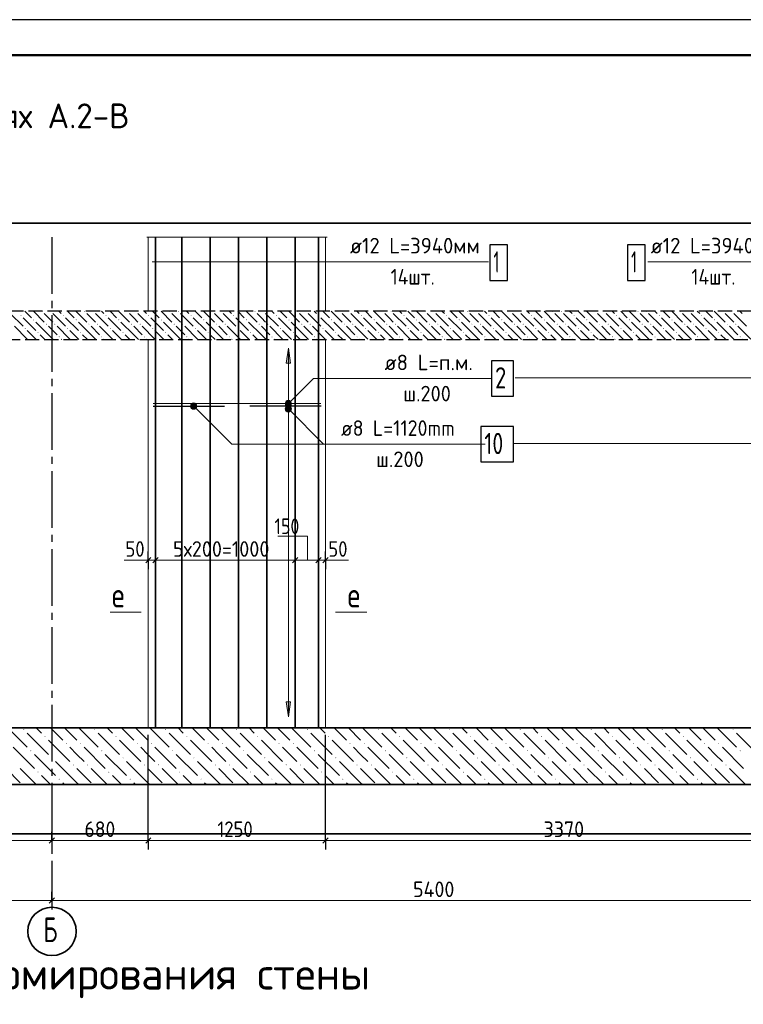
# Model space of a CAD drawing. Header units: millimetres. Extents: x 0 to 50400, y 0 to 35762.
# Tile 8 of 18: x 13734 to 25976, y 18968 to 35640. Entities that reach past the tile are written whole.
import ezdxf

# ---------------------------------------------------------------- set-up
doc = ezdxf.new("R2010")
doc.units = ezdxf.units.MM
doc.linetypes.add('______2', pattern=[324, 240, -84])
doc.linetypes.add('______5', pattern=[1320, 960, -120, 120, -120])
for name, color, linetype, lineweight in [('Standard', 7, 'Continuous', 25), ('ЖБ Перекрытие верхний уровень', 7, 'Continuous', 35), ('ЖБ Пилон', 7, 'Continuous', 35), ('ЖБ Плита Фундамента верхний уровень', 7, 'Continuous', 35), ('ЖБ Стена верхний уровень', 7, 'Continuous', 35), ('Заголовок чертежа', 7, 'Continuous', 25), ('Общий02', 7, 'Continuous', 18), ('Позиционная метка линия выноска', 7, 'Continuous', 13), ('Сечения символ', 7, 'Continuous', 25)]:
    doc.layers.add(name, color=color, linetype=linetype, lineweight=lineweight)
for name, color, linetype, true_color in [('Оси', 7, '______5', 0x656565), ('Стена фоновая арматура У1', 7, '______2', 0xa0a0a0), ('Стена фоновая арматура Х1', 7, '______2', 0xa0a0a0), ('Стена Хомут', 7, '______2', 0xa0a0a0)]:
    doc.layers.add(name, color=color, linetype=linetype, true_color=true_color)
doc.layers.add('Размерная выноска', color=7, linetype='Continuous')
doc.styles.add('ISOCPEUR', font='txt')

msp = doc.modelspace()

# ---------------------------------------------------------------- hatches: boundary and pattern name
at = {"layer": 'ЖБ Перекрытие верхний уровень', "linetype": 'Continuous', "lineweight": 18, "transparency": 33554687}
for points in [[(14106, 30701), (14110, 30705), (14118, 30705), (14122, 30701), (14114, 30693)], [(14250, 30701), (14254, 30705), (14262, 30705), (14266, 30701), (14258, 30693)], [(14826, 30701), (14830, 30705), (14838, 30705), (14842, 30701), (14834, 30693)], [(14970, 30701), (14974, 30705), (14982, 30705), (14986, 30701), (14978, 30693)], [(15546, 30701), (15550, 30705), (15558, 30705), (15562, 30701), (15554, 30693)], [(15690, 30701), (15694, 30705), (15702, 30705), (15706, 30701), (15698, 30693)], [(16266, 30701), (16270, 30705), (16278, 30705), (16282, 30701), (16274, 30693)], [(16410, 30701), (16414, 30705), (16422, 30705), (16426, 30701), (16418, 30693)], [(16986, 30701), (16990, 30705), (16998, 30705), (17002, 30701), (16994, 30693)], [(17130, 30701), (17134, 30705), (17142, 30705), (17146, 30701), (17138, 30693)], [(17706, 30701), (17710, 30705), (17718, 30705), (17722, 30701), (17714, 30693)], [(17850, 30701), (17854, 30705), (17862, 30705), (17866, 30701), (17858, 30693)], [(18426, 30701), (18430, 30705), (18438, 30705), (18442, 30701), (18434, 30693)], [(18570, 30701), (18574, 30705), (18582, 30705), (18586, 30701), (18578, 30693)], [(19146, 30701), (19150, 30705), (19158, 30705), (19162, 30701), (19154, 30693)], [(19290, 30701), (19294, 30705), (19302, 30705), (19306, 30701), (19298, 30693)], [(19866, 30701), (19870, 30705), (19878, 30705), (19882, 30701), (19874, 30693)], [(20010, 30701), (20014, 30705), (20022, 30705), (20026, 30701), (20018, 30693)], [(20586, 30701), (20590, 30705), (20598, 30705), (20602, 30701), (20594, 30693)], [(20730, 30701), (20734, 30705), (20742, 30705), (20746, 30701), (20738, 30693)], [(21306, 30701), (21310, 30705), (21318, 30705), (21322, 30701), (21314, 30693)], [(21450, 30701), (21454, 30705), (21462, 30705), (21466, 30701), (21458, 30693)], [(22026, 30701), (22030, 30705), (22038, 30705), (22042, 30701), (22034, 30693)], [(22170, 30701), (22174, 30705), (22182, 30705), (22186, 30701), (22178, 30693)], [(22746, 30701), (22750, 30705), (22758, 30705), (22762, 30701), (22754, 30693)], [(22890, 30701), (22894, 30705), (22902, 30705), (22906, 30701), (22898, 30693)], [(23466, 30701), (23470, 30705), (23478, 30705), (23482, 30701), (23474, 30693)], [(23610, 30701), (23614, 30705), (23622, 30705), (23626, 30701), (23618, 30693)], [(24186, 30701), (24190, 30705), (24198, 30705), (24202, 30701), (24194, 30693)], [(24330, 30701), (24334, 30705), (24342, 30705), (24346, 30701), (24338, 30693)], [(24906, 30701), (24910, 30705), (24918, 30705), (24922, 30701), (24914, 30693)], [(25050, 30701), (25054, 30705), (25062, 30705), (25066, 30701), (25058, 30693)], [(25626, 30701), (25630, 30705), (25638, 30705), (25642, 30701), (25634, 30693)], [(25770, 30701), (25774, 30705), (25782, 30705), (25786, 30701), (25778, 30693)], [(13746, 30629), (13754, 30637), (13762, 30629), (13754, 30621)], [(13962, 30557), (13970, 30565), (13978, 30557), (13970, 30549)], [(14466, 30629), (14474, 30637), (14482, 30629), (14474, 30621)], [(14682, 30557), (14690, 30565), (14698, 30557), (14690, 30549)], [(15186, 30629), (15194, 30637), (15202, 30629), (15194, 30621)], [(15402, 30557), (15410, 30565), (15418, 30557), (15410, 30549)], [(15906, 30629), (15914, 30637), (15922, 30629), (15914, 30621)], [(16122, 30557), (16130, 30565), (16138, 30557), (16130, 30549)], [(16626, 30629), (16634, 30637), (16642, 30629), (16634, 30621)], [(16842, 30557), (16850, 30565), (16858, 30557), (16850, 30549)], [(17346, 30629), (17354, 30637), (17362, 30629), (17354, 30621)], [(17562, 30557), (17570, 30565), (17578, 30557), (17570, 30549)], [(18066, 30629), (18074, 30637), (18082, 30629), (18074, 30621)], [(18282, 30557), (18290, 30565), (18298, 30557), (18290, 30549)], [(18786, 30629), (18794, 30637), (18802, 30629), (18794, 30621)], [(19002, 30557), (19010, 30565), (19018, 30557), (19010, 30549)], [(19506, 30629), (19514, 30637), (19522, 30629), (19514, 30621)], [(19722, 30557), (19730, 30565), (19738, 30557), (19730, 30549)], [(20226, 30629), (20234, 30637), (20242, 30629), (20234, 30621)], [(20442, 30557), (20450, 30565), (20458, 30557), (20450, 30549)], [(20946, 30629), (20954, 30637), (20962, 30629), (20954, 30621)], [(21162, 30557), (21170, 30565), (21178, 30557), (21170, 30549)], [(21666, 30629), (21674, 30637), (21682, 30629), (21674, 30621)], [(21882, 30557), (21890, 30565), (21898, 30557), (21890, 30549)], [(22386, 30629), (22394, 30637), (22402, 30629), (22394, 30621)], [(22602, 30557), (22610, 30565), (22618, 30557), (22610, 30549)], [(23106, 30629), (23114, 30637), (23122, 30629), (23114, 30621)], [(23322, 30557), (23330, 30565), (23338, 30557), (23330, 30549)], [(23826, 30629), (23834, 30637), (23842, 30629), (23834, 30621)], [(24042, 30557), (24050, 30565), (24058, 30557), (24050, 30549)], [(24546, 30629), (24554, 30637), (24562, 30629), (24554, 30621)], [(24762, 30557), (24770, 30565), (24778, 30557), (24770, 30549)], [(25266, 30629), (25274, 30637), (25282, 30629), (25274, 30621)], [(25482, 30557), (25490, 30565), (25498, 30557), (25490, 30549)], [(13818, 30413), (13826, 30421), (13834, 30413), (13826, 30405)], [(14034, 30341), (14042, 30349), (14050, 30341), (14042, 30333)], [(14178, 30485), (14186, 30493), (14194, 30485), (14186, 30477)], [(14322, 30485), (14330, 30493), (14338, 30485), (14330, 30477)], [(14538, 30413), (14546, 30421), (14554, 30413), (14546, 30405)], [(14754, 30341), (14762, 30349), (14770, 30341), (14762, 30333)], [(14898, 30485), (14906, 30493), (14914, 30485), (14906, 30477)], [(15042, 30485), (15050, 30493), (15058, 30485), (15050, 30477)], [(15258, 30413), (15266, 30421), (15274, 30413), (15266, 30405)], [(15474, 30341), (15482, 30349), (15490, 30341), (15482, 30333)], [(15618, 30485), (15626, 30493), (15634, 30485), (15626, 30477)], [(15762, 30485), (15770, 30493), (15778, 30485), (15770, 30477)], [(15978, 30413), (15986, 30421), (15994, 30413), (15986, 30405)], [(16194, 30341), (16202, 30349), (16210, 30341), (16202, 30333)], [(16338, 30485), (16346, 30493), (16354, 30485), (16346, 30477)], [(16482, 30485), (16490, 30493), (16498, 30485), (16490, 30477)], [(16698, 30413), (16706, 30421), (16714, 30413), (16706, 30405)], [(16914, 30341), (16922, 30349), (16930, 30341), (16922, 30333)], [(17058, 30485), (17066, 30493), (17074, 30485), (17066, 30477)], [(17202, 30485), (17210, 30493), (17218, 30485), (17210, 30477)], [(17418, 30413), (17426, 30421), (17434, 30413), (17426, 30405)], [(17634, 30341), (17642, 30349), (17650, 30341), (17642, 30333)], [(17778, 30485), (17786, 30493), (17794, 30485), (17786, 30477)], [(17922, 30485), (17930, 30493), (17938, 30485), (17930, 30477)], [(18138, 30413), (18146, 30421), (18154, 30413), (18146, 30405)], [(18354, 30341), (18362, 30349), (18370, 30341), (18362, 30333)], [(18498, 30485), (18506, 30493), (18514, 30485), (18506, 30477)], [(18642, 30485), (18650, 30493), (18658, 30485), (18650, 30477)], [(18858, 30413), (18866, 30421), (18874, 30413), (18866, 30405)], [(19074, 30341), (19082, 30349), (19090, 30341), (19082, 30333)], [(19218, 30485), (19226, 30493), (19234, 30485), (19226, 30477)], [(19362, 30485), (19370, 30493), (19378, 30485), (19370, 30477)], [(19578, 30413), (19586, 30421), (19594, 30413), (19586, 30405)], [(19794, 30341), (19802, 30349), (19810, 30341), (19802, 30333)], [(19938, 30485), (19946, 30493), (19954, 30485), (19946, 30477)], [(20082, 30485), (20090, 30493), (20098, 30485), (20090, 30477)], [(20298, 30413), (20306, 30421), (20314, 30413), (20306, 30405)], [(20514, 30341), (20522, 30349), (20530, 30341), (20522, 30333)], [(20658, 30485), (20666, 30493), (20674, 30485), (20666, 30477)], [(20802, 30485), (20810, 30493), (20818, 30485), (20810, 30477)], [(21018, 30413), (21026, 30421), (21034, 30413), (21026, 30405)], [(21234, 30341), (21242, 30349), (21250, 30341), (21242, 30333)], [(21378, 30485), (21386, 30493), (21394, 30485), (21386, 30477)], [(21522, 30485), (21530, 30493), (21538, 30485), (21530, 30477)], [(21738, 30413), (21746, 30421), (21754, 30413), (21746, 30405)], [(21954, 30341), (21962, 30349), (21970, 30341), (21962, 30333)], [(22098, 30485), (22106, 30493), (22114, 30485), (22106, 30477)], [(22242, 30485), (22250, 30493), (22258, 30485), (22250, 30477)], [(22458, 30413), (22466, 30421), (22474, 30413), (22466, 30405)], [(22674, 30341), (22682, 30349), (22690, 30341), (22682, 30333)], [(22818, 30485), (22826, 30493), (22834, 30485), (22826, 30477)], [(22962, 30485), (22970, 30493), (22978, 30485), (22970, 30477)], [(23178, 30413), (23186, 30421), (23194, 30413), (23186, 30405)], [(23394, 30341), (23402, 30349), (23410, 30341), (23402, 30333)], [(23538, 30485), (23546, 30493), (23554, 30485), (23546, 30477)], [(23682, 30485), (23690, 30493), (23698, 30485), (23690, 30477)], [(23898, 30413), (23906, 30421), (23914, 30413), (23906, 30405)], [(24114, 30341), (24122, 30349), (24130, 30341), (24122, 30333)], [(24258, 30485), (24266, 30493), (24274, 30485), (24266, 30477)], [(24402, 30485), (24410, 30493), (24418, 30485), (24410, 30477)], [(24618, 30413), (24626, 30421), (24634, 30413), (24626, 30405)], [(24834, 30341), (24842, 30349), (24850, 30341), (24842, 30333)], [(24978, 30485), (24986, 30493), (24994, 30485), (24986, 30477)], [(25122, 30485), (25130, 30493), (25138, 30485), (25130, 30477)], [(25338, 30413), (25346, 30421), (25354, 30413), (25346, 30405)], [(25554, 30341), (25562, 30349), (25570, 30341), (25562, 30333)], [(25698, 30485), (25706, 30493), (25714, 30485), (25706, 30477)], [(25842, 30485), (25850, 30493), (25858, 30485), (25850, 30477)], [(14394, 30269), (14402, 30277), (14410, 30269), (14402, 30261)], [(15114, 30269), (15122, 30277), (15130, 30269), (15122, 30261)], [(15834, 30269), (15842, 30277), (15850, 30269), (15842, 30261)], [(16554, 30269), (16562, 30277), (16570, 30269), (16562, 30261)], [(17274, 30269), (17282, 30277), (17290, 30269), (17282, 30261)], [(17994, 30269), (18002, 30277), (18010, 30269), (18002, 30261)], [(18714, 30269), (18722, 30277), (18730, 30269), (18722, 30261)], [(19434, 30269), (19442, 30277), (19450, 30269), (19442, 30261)], [(20154, 30269), (20162, 30277), (20170, 30269), (20162, 30261)], [(20874, 30269), (20882, 30277), (20890, 30269), (20882, 30261)], [(21594, 30269), (21602, 30277), (21610, 30269), (21602, 30261)], [(22314, 30269), (22322, 30277), (22330, 30269), (22322, 30261)], [(23034, 30269), (23042, 30277), (23050, 30269), (23042, 30261)], [(23754, 30269), (23762, 30277), (23770, 30269), (23762, 30261)], [(24474, 30269), (24482, 30277), (24490, 30269), (24482, 30261)], [(25194, 30269), (25202, 30277), (25210, 30269), (25202, 30261)], [(25914, 30269), (25922, 30277), (25930, 30269), (25922, 30261)]]:
    msp.add_hatch(color=7, dxfattribs=at).paths.add_polyline_path(points, flags=16)
at = {"layer": 'ЖБ Плита Фундамента верхний уровень', "linetype": 'Continuous', "lineweight": 18, "transparency": 33554687}
for points in [[(13794, 23621), (13802, 23629), (13810, 23621), (13802, 23613)], [(14154, 23501), (14162, 23509), (14170, 23501), (14162, 23493)], [(14994, 23621), (15002, 23629), (15010, 23621), (15002, 23613)], [(15354, 23501), (15362, 23509), (15370, 23501), (15362, 23493)], [(16194, 23621), (16202, 23629), (16210, 23621), (16202, 23613)], [(16554, 23501), (16562, 23509), (16570, 23501), (16562, 23493)], [(17394, 23621), (17402, 23629), (17410, 23621), (17402, 23613)], [(17754, 23501), (17762, 23509), (17770, 23501), (17762, 23493)], [(18594, 23621), (18602, 23629), (18610, 23621), (18602, 23613)], [(18954, 23501), (18962, 23509), (18970, 23501), (18962, 23493)], [(19794, 23621), (19802, 23629), (19810, 23621), (19802, 23613)], [(20154, 23501), (20162, 23509), (20170, 23501), (20162, 23493)], [(20994, 23621), (21002, 23629), (21010, 23621), (21002, 23613)], [(21354, 23501), (21362, 23509), (21370, 23501), (21362, 23493)], [(22194, 23621), (22202, 23629), (22210, 23621), (22202, 23613)], [(22554, 23501), (22562, 23509), (22570, 23501), (22562, 23493)], [(23394, 23621), (23402, 23629), (23410, 23621), (23402, 23613)], [(23754, 23501), (23762, 23509), (23770, 23501), (23762, 23493)], [(24594, 23621), (24602, 23629), (24610, 23621), (24602, 23613)], [(24954, 23501), (24962, 23509), (24970, 23501), (24962, 23493)], [(25794, 23621), (25802, 23629), (25810, 23621), (25802, 23613)], [(14514, 23381), (14522, 23389), (14530, 23381), (14522, 23373)], [(14754, 23381), (14762, 23389), (14770, 23381), (14762, 23373)], [(15714, 23381), (15722, 23389), (15730, 23381), (15722, 23373)], [(15954, 23381), (15962, 23389), (15970, 23381), (15962, 23373)], [(16914, 23381), (16922, 23389), (16930, 23381), (16922, 23373)], [(17154, 23381), (17162, 23389), (17170, 23381), (17162, 23373)], [(18114, 23381), (18122, 23389), (18130, 23381), (18122, 23373)], [(18354, 23381), (18362, 23389), (18370, 23381), (18362, 23373)], [(19314, 23381), (19322, 23389), (19330, 23381), (19322, 23373)], [(19554, 23381), (19562, 23389), (19570, 23381), (19562, 23373)], [(20514, 23381), (20522, 23389), (20530, 23381), (20522, 23373)], [(20754, 23381), (20762, 23389), (20770, 23381), (20762, 23373)], [(21714, 23381), (21722, 23389), (21730, 23381), (21722, 23373)], [(21954, 23381), (21962, 23389), (21970, 23381), (21962, 23373)], [(22914, 23381), (22922, 23389), (22930, 23381), (22922, 23373)], [(23154, 23381), (23162, 23389), (23170, 23381), (23162, 23373)], [(24114, 23381), (24122, 23389), (24130, 23381), (24122, 23373)], [(24354, 23381), (24362, 23389), (24370, 23381), (24362, 23373)], [(25314, 23381), (25322, 23389), (25330, 23381), (25322, 23373)], [(25554, 23381), (25562, 23389), (25570, 23381), (25562, 23373)], [(13914, 23261), (13922, 23269), (13930, 23261), (13922, 23253)], [(15114, 23261), (15122, 23269), (15130, 23261), (15122, 23253)], [(16314, 23261), (16322, 23269), (16330, 23261), (16322, 23253)], [(17514, 23261), (17522, 23269), (17530, 23261), (17522, 23253)], [(18714, 23261), (18722, 23269), (18730, 23261), (18722, 23253)], [(19914, 23261), (19922, 23269), (19930, 23261), (19922, 23253)], [(21114, 23261), (21122, 23269), (21130, 23261), (21122, 23253)], [(22314, 23261), (22322, 23269), (22330, 23261), (22322, 23253)], [(23514, 23261), (23522, 23269), (23530, 23261), (23522, 23253)], [(24714, 23261), (24722, 23269), (24730, 23261), (24722, 23253)], [(25914, 23261), (25922, 23269), (25930, 23261), (25922, 23253)], [(14274, 23141), (14282, 23149), (14290, 23141), (14282, 23133)], [(14634, 23021), (14642, 23029), (14650, 23021), (14642, 23013)], [(14874, 23021), (14882, 23029), (14890, 23021), (14882, 23013)], [(15474, 23141), (15482, 23149), (15490, 23141), (15482, 23133)], [(15834, 23021), (15842, 23029), (15850, 23021), (15842, 23013)], [(16074, 23021), (16082, 23029), (16090, 23021), (16082, 23013)], [(16674, 23141), (16682, 23149), (16690, 23141), (16682, 23133)], [(17034, 23021), (17042, 23029), (17050, 23021), (17042, 23013)], [(17274, 23021), (17282, 23029), (17290, 23021), (17282, 23013)], [(17874, 23141), (17882, 23149), (17890, 23141), (17882, 23133)], [(18234, 23021), (18242, 23029), (18250, 23021), (18242, 23013)], [(18474, 23021), (18482, 23029), (18490, 23021), (18482, 23013)], [(19074, 23141), (19082, 23149), (19090, 23141), (19082, 23133)], [(19434, 23021), (19442, 23029), (19450, 23021), (19442, 23013)], [(19674, 23021), (19682, 23029), (19690, 23021), (19682, 23013)], [(20274, 23141), (20282, 23149), (20290, 23141), (20282, 23133)], [(20634, 23021), (20642, 23029), (20650, 23021), (20642, 23013)], [(20874, 23021), (20882, 23029), (20890, 23021), (20882, 23013)], [(21474, 23141), (21482, 23149), (21490, 23141), (21482, 23133)], [(21834, 23021), (21842, 23029), (21850, 23021), (21842, 23013)], [(22074, 23021), (22082, 23029), (22090, 23021), (22082, 23013)], [(22674, 23141), (22682, 23149), (22690, 23141), (22682, 23133)], [(23034, 23021), (23042, 23029), (23050, 23021), (23042, 23013)], [(23274, 23021), (23282, 23029), (23290, 23021), (23282, 23013)], [(23874, 23141), (23882, 23149), (23890, 23141), (23882, 23133)], [(24234, 23021), (24242, 23029), (24250, 23021), (24242, 23013)], [(24474, 23021), (24482, 23029), (24490, 23021), (24482, 23013)], [(25074, 23141), (25082, 23149), (25090, 23141), (25082, 23133)], [(25434, 23021), (25442, 23029), (25450, 23021), (25442, 23013)], [(25674, 23021), (25682, 23029), (25690, 23021), (25682, 23013)], [(14034, 22901), (14042, 22909), (14050, 22901), (14042, 22893)], [(15234, 22901), (15242, 22909), (15250, 22901), (15242, 22893)], [(16434, 22901), (16442, 22909), (16450, 22901), (16442, 22893)], [(17634, 22901), (17642, 22909), (17650, 22901), (17642, 22893)], [(18834, 22901), (18842, 22909), (18850, 22901), (18842, 22893)], [(20034, 22901), (20042, 22909), (20050, 22901), (20042, 22893)], [(21234, 22901), (21242, 22909), (21250, 22901), (21242, 22893)], [(22434, 22901), (22442, 22909), (22450, 22901), (22442, 22893)], [(23634, 22901), (23642, 22909), (23650, 22901), (23642, 22893)], [(24834, 22901), (24842, 22909), (24850, 22901), (24842, 22893)], [(14394, 22781), (14402, 22789), (14410, 22781), (14402, 22773)], [(15594, 22781), (15602, 22789), (15610, 22781), (15602, 22773)], [(16794, 22781), (16802, 22789), (16810, 22781), (16802, 22773)], [(17994, 22781), (18002, 22789), (18010, 22781), (18002, 22773)], [(19194, 22781), (19202, 22789), (19210, 22781), (19202, 22773)], [(20394, 22781), (20402, 22789), (20410, 22781), (20402, 22773)], [(21594, 22781), (21602, 22789), (21610, 22781), (21602, 22773)], [(22794, 22781), (22802, 22789), (22810, 22781), (22802, 22773)], [(23994, 22781), (24002, 22789), (24010, 22781), (24002, 22773)], [(25194, 22781), (25202, 22789), (25210, 22781), (25202, 22773)]]:
    msp.add_hatch(color=7, dxfattribs=at).paths.add_polyline_path(points, flags=16)
at = {"layer": 'Общий02', "linetype": 'Continuous', "lineweight": 13, "transparency": 33554687}
msp.add_hatch(color=7, dxfattribs=at).paths.add_polyline_path([(18243, 29824), (18279, 30076), (18315, 29824)], flags=16)
msp.add_hatch(color=7, dxfattribs=at).paths.add_polyline_path([(18243, 24088), (18279, 23836), (18315, 24088)])
at = {"layer": 'Позиционная метка линия выноска', "linetype": 'Continuous', "lineweight": 13, "transparency": 33554687}
for points in [[(18227, 29154), (18317, 29102), (18241, 29178)], [(18241, 29178), (18331, 29126), (18265, 29192)], [(18241, 29178), (18317, 29102), (18331, 29126)], [(18265, 29192), (18331, 29126), (18331, 29154)], [(18265, 29192), (18331, 29154), (18293, 29192)], [(18293, 29192), (18331, 29154), (18317, 29178)], [(16626, 29111), (16664, 29149), (16640, 29135)], [(16664, 29149), (16626, 29111), (16626, 29083)], [(16664, 29149), (16626, 29083), (16692, 29149)], [(16692, 29149), (16626, 29083), (16640, 29059)], [(16692, 29149), (16640, 29059), (16716, 29135)], [(16716, 29135), (16640, 29059), (16664, 29045)], [(16716, 29135), (16664, 29045), (16730, 29111)], [(16730, 29111), (16664, 29045), (16692, 29045)], [(16730, 29111), (16692, 29045), (16730, 29083)], [(16730, 29083), (16692, 29045), (16716, 29059)], [(18227, 29126), (18293, 29088), (18227, 29154)], [(18227, 29154), (18293, 29088), (18317, 29102)], [(18265, 29088), (18227, 29126), (18241, 29102)], [(18227, 29126), (18265, 29088), (18293, 29088)], [(18227, 29063), (18265, 29101), (18241, 29087)], [(18265, 29101), (18227, 29063), (18227, 29035)], [(18265, 29101), (18227, 29035), (18293, 29101)], [(18293, 29101), (18227, 29035), (18241, 29011)], [(18293, 29101), (18241, 29011), (18317, 29087)], [(18317, 29087), (18241, 29011), (18265, 28997)], [(18317, 29087), (18265, 28997), (18331, 29063)], [(18331, 29063), (18265, 28997), (18293, 28997)], [(18331, 29063), (18293, 28997), (18331, 29035)], [(18331, 29035), (18293, 28997), (18317, 29011)]]:
    msp.add_hatch(color=7, dxfattribs=at).paths.add_polyline_path(points)

# ---------------------------------------------------------------- linework, layer by layer
at = {"layer": 'Standard', "color": 7, "linetype": 'Continuous', "lineweight": 25, "transparency": 33554687}
for p, q in [((15865, 26441), (15955, 26531)), ((15985, 26441), (16075, 26531)), ((18349, 26441), (18439, 26531)), ((18745, 26441), (18835, 26531)), ((18865, 26441), (18955, 26531)), ((14233, 21696), (14323, 21786)), ((15865, 21696), (15955, 21786)), ((18865, 21696), (18955, 21786)), ((14233, 20679), (14323, 20769))]:
    msp.add_line(p, q, dxfattribs=at)
at = {"layer": 'Standard', "color": 7, "linetype": 'Continuous', "lineweight": -3, "transparency": 33554687}
for p, q in [((15910, 26486), (15910, 26636)), ((16030, 26486), (16030, 26636)), ((18394, 26486), (18394, 26636)), ((18790, 26486), (18790, 26636)), ((18910, 26486), (18910, 26636)), ((15910, 26486), (15910, 26336)), ((16030, 26486), (16030, 26336)), ((18394, 26486), (18394, 26336)), ((18790, 26486), (18790, 26336)), ((18910, 26486), (18910, 26336)), ((14278, 21741), (14278, 21891)), ((15910, 21741), (15910, 21891)), ((18910, 21741), (18910, 21891)), ((14278, 21741), (14278, 21591)), ((14278, 21741), (14278, 21741)), ((15910, 21741), (15910, 21591)), ((18910, 21741), (18910, 21591)), ((14278, 20724), (14278, 20874)), ((14278, 20724), (14278, 20574))]:
    msp.add_line(p, q, dxfattribs=at)
at = {"layer": 'Standard', "color": 7, "linetype": 'Continuous', "lineweight": 13, "transparency": 33554687}
for p, q in [((15910, 26486), (15820, 26486)), ((15910, 26486), (16030, 26486)), ((16030, 26486), (18394, 26486)), ((18394, 26486), (18790, 26486)), ((18790, 26486), (18910, 26486)), ((18910, 26486), (19000, 26486)), ((10078, 21741), (14278, 21741)), ((14278, 21741), (15910, 21741)), ((15910, 21741), (18910, 21741)), ((18910, 21741), (26998, 21741)), ((8278, 20724), (14278, 20724)), ((14278, 20724), (27238, 20724))]:
    msp.add_line(p, q, dxfattribs=at)
at = {"layer": 'Standard', "color": 7, "linetype": 'Continuous', "lineweight": 25, "transparency": 33554687}
msp.add_lwpolyline([(0, 0), (50400, 0), (50400, 35640), (0, 35640), (0, 0)], close=True, dxfattribs=at)
at = {"layer": 'Standard', "color": 7, "linetype": 'Continuous', "lineweight": 50, "transparency": 33554687}
msp.add_lwpolyline([(2400, 35040), (49800, 35040), (49800, 600), (2400, 600), (2400, 35040)], close=True, dxfattribs=at)
at = {"layer": 'Standard', "color": 254, "linetype": 'Continuous', "lineweight": 35, "true_color": 0xc4c4ff, "transparency": 33554687}
msp.add_lwpolyline([(6456, 21857), (31987, 21857), (31987, 32197), (6456, 32197), (6456, 21857)], dxfattribs=at)
at = {"layer": 'Standard', "color": 7, "linetype": 'Continuous', "lineweight": -3, "transparency": 33554687}
for points in [[(15910, 21741), (15910, 21761), (15910, 21761), (15910, 21761), (15910, 21761), (15910, 21761), (15910, 21761), (15910, 21761), (15910, 21761), (15910, 23529)], [(18910, 21741), (18910, 21761), (18910, 21761), (18910, 21761), (18910, 21761), (18910, 21761), (18910, 21761), (18910, 23529)]]:
    msp.add_lwpolyline(points, dxfattribs=at)
at = {"layer": 'ЖБ Перекрытие верхний уровень', "color": 7, "linetype": '______2', "lineweight": 25, "transparency": 33554687}
for p, q in [((29998, 30705), (6696, 30705)), ((6696, 30225), (29398, 30225))]:
    msp.add_line(p, q, dxfattribs=at)
at = {"layer": 'ЖБ Перекрытие верхний уровень', "color": 9, "linetype": 'Continuous', "lineweight": 18, "true_color": 0xc7c7c7, "transparency": 33554687}
for p, q in [((13822, 30705), (13934, 30593)), ((13966, 30705), (14150, 30521)), ((14398, 30705), (14438, 30665)), ((14542, 30705), (14654, 30593)), ((14686, 30705), (14870, 30521)), ((15118, 30705), (15158, 30665)), ((15262, 30705), (15374, 30593)), ((15406, 30705), (15590, 30521)), ((15838, 30705), (15878, 30665)), ((15982, 30705), (16094, 30593)), ((16126, 30705), (16310, 30521)), ((16558, 30705), (16598, 30665)), ((16702, 30705), (16814, 30593)), ((16846, 30705), (17030, 30521)), ((17278, 30705), (17318, 30665)), ((17422, 30705), (17534, 30593)), ((17566, 30705), (17750, 30521)), ((17998, 30705), (18038, 30665)), ((18142, 30705), (18254, 30593)), ((18286, 30705), (18470, 30521)), ((18718, 30705), (18758, 30665)), ((18862, 30705), (18974, 30593)), ((19006, 30705), (19190, 30521)), ((19438, 30705), (19478, 30665)), ((19582, 30705), (19694, 30593)), ((19726, 30705), (19910, 30521)), ((20158, 30705), (20198, 30665)), ((20302, 30705), (20414, 30593)), ((20446, 30705), (20630, 30521)), ((20878, 30705), (20918, 30665)), ((21022, 30705), (21134, 30593)), ((21166, 30705), (21350, 30521)), ((21598, 30705), (21638, 30665)), ((21742, 30705), (21854, 30593)), ((21886, 30705), (22070, 30521)), ((22318, 30705), (22358, 30665)), ((22462, 30705), (22574, 30593)), ((22606, 30705), (22790, 30521)), ((23038, 30705), (23078, 30665)), ((23182, 30705), (23294, 30593)), ((23326, 30705), (23510, 30521)), ((23758, 30705), (23798, 30665)), ((23902, 30705), (24014, 30593)), ((24046, 30705), (24230, 30521)), ((24478, 30705), (24518, 30665)), ((24622, 30705), (24734, 30593)), ((24766, 30705), (24950, 30521)), ((25198, 30705), (25238, 30665)), ((25342, 30705), (25454, 30593)), ((25486, 30705), (25670, 30521)), ((25918, 30705), (25958, 30665)), ((13574, 30665), (13790, 30449)), ((13790, 30593), (14006, 30377)), ((14222, 30305), (14006, 30521)), ((14222, 30593), (14150, 30665)), ((14294, 30521), (14222, 30593)), ((14294, 30665), (14510, 30449)), ((14510, 30593), (14726, 30377)), ((14942, 30305), (14726, 30521)), ((14942, 30593), (14870, 30665)), ((15014, 30521), (14942, 30593)), ((15014, 30665), (15230, 30449)), ((15230, 30593), (15446, 30377)), ((15662, 30305), (15446, 30521)), ((15662, 30593), (15590, 30665)), ((15734, 30521), (15662, 30593)), ((15734, 30665), (15950, 30449)), ((15950, 30593), (16166, 30377)), ((16382, 30305), (16166, 30521)), ((16382, 30593), (16310, 30665)), ((16454, 30521), (16382, 30593)), ((16454, 30665), (16670, 30449)), ((16670, 30593), (16886, 30377)), ((17102, 30305), (16886, 30521)), ((17102, 30593), (17030, 30665)), ((17174, 30521), (17102, 30593)), ((17174, 30665), (17390, 30449)), ((17390, 30593), (17606, 30377)), ((17822, 30305), (17606, 30521)), ((17822, 30593), (17750, 30665)), ((17894, 30521), (17822, 30593)), ((17894, 30665), (18110, 30449)), ((18110, 30593), (18326, 30377)), ((18542, 30305), (18326, 30521)), ((18542, 30593), (18470, 30665)), ((18614, 30521), (18542, 30593)), ((18614, 30665), (18830, 30449)), ((18830, 30593), (19046, 30377)), ((19262, 30305), (19046, 30521)), ((19262, 30593), (19190, 30665)), ((19334, 30521), (19262, 30593)), ((19334, 30665), (19550, 30449)), ((19550, 30593), (19766, 30377)), ((19982, 30305), (19766, 30521)), ((19982, 30593), (19910, 30665)), ((20054, 30521), (19982, 30593)), ((20054, 30665), (20270, 30449)), ((20270, 30593), (20486, 30377)), ((20702, 30305), (20486, 30521)), ((20702, 30593), (20630, 30665)), ((20774, 30521), (20702, 30593)), ((20774, 30665), (20990, 30449)), ((20990, 30593), (21206, 30377)), ((21422, 30305), (21206, 30521)), ((21422, 30593), (21350, 30665)), ((21494, 30521), (21422, 30593)), ((21494, 30665), (21710, 30449)), ((21710, 30593), (21926, 30377)), ((22142, 30305), (21926, 30521)), ((22142, 30593), (22070, 30665)), ((22214, 30521), (22142, 30593)), ((22214, 30665), (22430, 30449)), ((22430, 30593), (22646, 30377)), ((22862, 30305), (22646, 30521)), ((22862, 30593), (22790, 30665)), ((22934, 30521), (22862, 30593)), ((22934, 30665), (23150, 30449)), ((23150, 30593), (23366, 30377)), ((23582, 30305), (23366, 30521)), ((23582, 30593), (23510, 30665)), ((23654, 30521), (23582, 30593)), ((23654, 30665), (23870, 30449)), ((23870, 30593), (24086, 30377)), ((24302, 30305), (24086, 30521)), ((24302, 30593), (24230, 30665)), ((24374, 30521), (24302, 30593)), ((24374, 30665), (24590, 30449)), ((24590, 30593), (24806, 30377)), ((25022, 30305), (24806, 30521)), ((25022, 30593), (24950, 30665)), ((25094, 30521), (25022, 30593)), ((25094, 30665), (25310, 30449)), ((25310, 30593), (25526, 30377)), ((25742, 30305), (25526, 30521)), ((25742, 30593), (25670, 30665)), ((25814, 30521), (25742, 30593)), ((25814, 30665), (26030, 30449)), ((13646, 30449), (13862, 30233)), ((14014, 30225), (13862, 30377)), ((14222, 30449), (14366, 30305)), ((14366, 30449), (14582, 30233)), ((14734, 30225), (14582, 30377)), ((14942, 30449), (15086, 30305)), ((15086, 30449), (15302, 30233)), ((15454, 30225), (15302, 30377)), ((15662, 30449), (15806, 30305)), ((15806, 30449), (16022, 30233)), ((16174, 30225), (16022, 30377)), ((16382, 30449), (16526, 30305)), ((16526, 30449), (16742, 30233)), ((16894, 30225), (16742, 30377)), ((17102, 30449), (17246, 30305)), ((17246, 30449), (17462, 30233)), ((17614, 30225), (17462, 30377)), ((17822, 30449), (17966, 30305)), ((17966, 30449), (18182, 30233)), ((18334, 30225), (18182, 30377)), ((18542, 30449), (18686, 30305)), ((18686, 30449), (18902, 30233)), ((19054, 30225), (18902, 30377)), ((19262, 30449), (19406, 30305)), ((19406, 30449), (19622, 30233)), ((19774, 30225), (19622, 30377)), ((19982, 30449), (20126, 30305)), ((20126, 30449), (20342, 30233)), ((20494, 30225), (20342, 30377)), ((20702, 30449), (20846, 30305)), ((20846, 30449), (21062, 30233)), ((21214, 30225), (21062, 30377)), ((21422, 30449), (21566, 30305)), ((21566, 30449), (21782, 30233)), ((21934, 30225), (21782, 30377)), ((22142, 30449), (22286, 30305)), ((22286, 30449), (22502, 30233)), ((22654, 30225), (22502, 30377)), ((22862, 30449), (23006, 30305)), ((23006, 30449), (23222, 30233)), ((23374, 30225), (23222, 30377)), ((23582, 30449), (23726, 30305)), ((23726, 30449), (23942, 30233)), ((24094, 30225), (23942, 30377)), ((24302, 30449), (24446, 30305)), ((24446, 30449), (24662, 30233)), ((24814, 30225), (24662, 30377)), ((25022, 30449), (25166, 30305)), ((25166, 30449), (25382, 30233)), ((25534, 30225), (25382, 30377)), ((25742, 30449), (25886, 30305)), ((25886, 30449), (26102, 30233)), ((14078, 30305), (14158, 30225)), ((14222, 30305), (14302, 30225)), ((14446, 30225), (14438, 30233)), ((14798, 30305), (14878, 30225)), ((14942, 30305), (15022, 30225)), ((15166, 30225), (15158, 30233)), ((15518, 30305), (15598, 30225)), ((15662, 30305), (15742, 30225)), ((15886, 30225), (15878, 30233)), ((16238, 30305), (16318, 30225)), ((16382, 30305), (16462, 30225)), ((16606, 30225), (16598, 30233)), ((16958, 30305), (17038, 30225)), ((17102, 30305), (17182, 30225)), ((17326, 30225), (17318, 30233)), ((17678, 30305), (17758, 30225)), ((17822, 30305), (17902, 30225)), ((18046, 30225), (18038, 30233)), ((18398, 30305), (18478, 30225)), ((18542, 30305), (18622, 30225)), ((18766, 30225), (18758, 30233)), ((19118, 30305), (19198, 30225)), ((19262, 30305), (19342, 30225)), ((19486, 30225), (19478, 30233)), ((19838, 30305), (19918, 30225)), ((19982, 30305), (20062, 30225)), ((20206, 30225), (20198, 30233)), ((20558, 30305), (20638, 30225)), ((20702, 30305), (20782, 30225)), ((20926, 30225), (20918, 30233)), ((21278, 30305), (21358, 30225)), ((21422, 30305), (21502, 30225)), ((21646, 30225), (21638, 30233)), ((21998, 30305), (22078, 30225)), ((22142, 30305), (22222, 30225)), ((22366, 30225), (22358, 30233)), ((22718, 30305), (22798, 30225)), ((22862, 30305), (22942, 30225)), ((23086, 30225), (23078, 30233)), ((23438, 30305), (23518, 30225)), ((23582, 30305), (23662, 30225)), ((23806, 30225), (23798, 30233)), ((24158, 30305), (24238, 30225)), ((24302, 30305), (24382, 30225)), ((24526, 30225), (24518, 30233)), ((24878, 30305), (24958, 30225)), ((25022, 30305), (25102, 30225)), ((25246, 30225), (25238, 30233)), ((25598, 30305), (25678, 30225)), ((25742, 30305), (25822, 30225)), ((25966, 30225), (25958, 30233))]:
    msp.add_line(p, q, dxfattribs=at)
at = {"layer": 'ЖБ Пилон', "color": 7, "linetype": 'Continuous', "lineweight": 18, "transparency": 33554687}
for p, q in [((15910, 31957), (15910, 30705)), ((18910, 30705), (18910, 31957))]:
    msp.add_line(p, q, dxfattribs=at)
at = {"layer": 'ЖБ Плита Фундамента верхний уровень', "color": 7, "linetype": 'Continuous', "lineweight": 35, "transparency": 33554687}
for p, q in [((29398, 23649), (6696, 23649)), ((6696, 22689), (30718, 22689))]:
    msp.add_line(p, q, dxfattribs=at)
at = {"layer": 'ЖБ Плита Фундамента верхний уровень', "color": 252, "linetype": 'Continuous', "lineweight": 18, "true_color": 0x8f8f8f, "transparency": 33554687}
for p, q in [((13534, 23649), (13862, 23321)), ((13862, 23561), (14222, 23201)), ((14102, 23561), (14014, 23649)), ((14254, 23649), (14462, 23441)), ((14494, 23649), (14702, 23441)), ((14734, 23649), (15062, 23321)), ((15062, 23561), (15422, 23201)), ((15302, 23561), (15214, 23649)), ((15454, 23649), (15662, 23441)), ((15694, 23649), (15902, 23441)), ((15934, 23649), (16262, 23321)), ((16262, 23561), (16622, 23201)), ((16502, 23561), (16414, 23649)), ((16654, 23649), (16862, 23441)), ((16894, 23649), (17102, 23441)), ((17134, 23649), (17462, 23321)), ((17462, 23561), (17822, 23201)), ((17702, 23561), (17614, 23649)), ((17854, 23649), (18062, 23441)), ((18094, 23649), (18302, 23441)), ((18334, 23649), (18662, 23321)), ((18662, 23561), (19022, 23201)), ((18902, 23561), (18814, 23649)), ((19054, 23649), (19262, 23441)), ((19294, 23649), (19502, 23441)), ((19534, 23649), (19862, 23321)), ((19862, 23561), (20222, 23201)), ((20102, 23561), (20014, 23649)), ((20254, 23649), (20462, 23441)), ((20494, 23649), (20702, 23441)), ((20734, 23649), (21062, 23321)), ((21062, 23561), (21422, 23201)), ((21302, 23561), (21214, 23649)), ((21454, 23649), (21662, 23441)), ((21694, 23649), (21902, 23441)), ((21934, 23649), (22262, 23321)), ((22262, 23561), (22622, 23201)), ((22502, 23561), (22414, 23649)), ((22654, 23649), (22862, 23441)), ((22894, 23649), (23102, 23441)), ((23134, 23649), (23462, 23321)), ((23462, 23561), (23822, 23201)), ((23702, 23561), (23614, 23649)), ((23854, 23649), (24062, 23441)), ((24094, 23649), (24302, 23441)), ((24334, 23649), (24662, 23321)), ((24662, 23561), (25022, 23201)), ((24902, 23561), (24814, 23649)), ((25054, 23649), (25262, 23441)), ((25294, 23649), (25502, 23441)), ((25534, 23649), (25862, 23321)), ((25862, 23561), (26222, 23201)), ((14222, 23441), (14582, 23081)), ((15422, 23441), (15782, 23081)), ((16622, 23441), (16982, 23081)), ((17822, 23441), (18182, 23081)), ((19022, 23441), (19382, 23081)), ((20222, 23441), (20582, 23081)), ((21422, 23441), (21782, 23081)), ((22622, 23441), (22982, 23081)), ((23822, 23441), (24182, 23081)), ((25022, 23441), (25382, 23081)), ((13622, 23321), (13982, 22961)), ((13982, 23201), (14342, 22841)), ((14702, 23201), (14582, 23321)), ((14822, 23081), (14702, 23201)), ((14822, 23321), (15182, 22961)), ((15182, 23201), (15542, 22841)), ((15902, 23201), (15782, 23321)), ((16022, 23081), (15902, 23201)), ((16022, 23321), (16382, 22961)), ((16382, 23201), (16742, 22841)), ((17102, 23201), (16982, 23321)), ((17222, 23081), (17102, 23201)), ((17222, 23321), (17582, 22961)), ((17582, 23201), (17942, 22841)), ((18302, 23201), (18182, 23321)), ((18422, 23081), (18302, 23201)), ((18422, 23321), (18782, 22961)), ((18782, 23201), (19142, 22841)), ((19502, 23201), (19382, 23321)), ((19622, 23081), (19502, 23201)), ((19622, 23321), (19982, 22961)), ((19982, 23201), (20342, 22841)), ((20702, 23201), (20582, 23321)), ((20822, 23081), (20702, 23201)), ((20822, 23321), (21182, 22961)), ((21182, 23201), (21542, 22841)), ((21902, 23201), (21782, 23321)), ((22022, 23081), (21902, 23201)), ((22022, 23321), (22382, 22961)), ((22382, 23201), (22742, 22841)), ((23102, 23201), (22982, 23321)), ((23222, 23081), (23102, 23201)), ((23222, 23321), (23582, 22961)), ((23582, 23201), (23942, 22841)), ((24302, 23201), (24182, 23321)), ((24422, 23081), (24302, 23201)), ((24422, 23321), (24782, 22961)), ((24782, 23201), (25142, 22841)), ((25502, 23201), (25382, 23321)), ((25622, 23081), (25502, 23201)), ((25622, 23321), (25982, 22961)), ((14702, 22721), (14342, 23081)), ((15902, 22721), (15542, 23081)), ((17102, 22721), (16742, 23081)), ((18302, 22721), (17942, 23081)), ((19502, 22721), (19142, 23081)), ((20702, 22721), (20342, 23081)), ((21902, 22721), (21542, 23081)), ((23102, 22721), (22742, 23081)), ((24302, 22721), (23942, 23081)), ((25502, 22721), (25142, 23081)), ((13502, 22961), (13742, 22721)), ((13742, 22961), (14014, 22689)), ((14254, 22689), (14102, 22841)), ((14702, 22961), (14942, 22721)), ((14942, 22961), (15214, 22689)), ((15454, 22689), (15302, 22841)), ((15902, 22961), (16142, 22721)), ((16142, 22961), (16414, 22689)), ((16654, 22689), (16502, 22841)), ((17102, 22961), (17342, 22721)), ((17342, 22961), (17614, 22689)), ((17854, 22689), (17702, 22841)), ((18302, 22961), (18542, 22721)), ((18542, 22961), (18814, 22689)), ((19054, 22689), (18902, 22841)), ((19502, 22961), (19742, 22721)), ((19742, 22961), (20014, 22689)), ((20254, 22689), (20102, 22841)), ((20702, 22961), (20942, 22721)), ((20942, 22961), (21214, 22689)), ((21454, 22689), (21302, 22841)), ((21902, 22961), (22142, 22721)), ((22142, 22961), (22414, 22689)), ((22654, 22689), (22502, 22841)), ((23102, 22961), (23342, 22721)), ((23342, 22961), (23614, 22689)), ((23854, 22689), (23702, 22841)), ((24302, 22961), (24542, 22721)), ((24542, 22961), (24814, 22689)), ((25054, 22689), (24902, 22841)), ((25502, 22961), (25742, 22721)), ((25742, 22961), (26014, 22689)), ((14462, 22721), (14494, 22689)), ((14702, 22721), (14734, 22689)), ((15662, 22721), (15694, 22689)), ((15902, 22721), (15934, 22689)), ((16862, 22721), (16894, 22689)), ((17102, 22721), (17134, 22689)), ((18062, 22721), (18094, 22689)), ((18302, 22721), (18334, 22689)), ((19262, 22721), (19294, 22689)), ((19502, 22721), (19534, 22689)), ((20462, 22721), (20494, 22689)), ((20702, 22721), (20734, 22689)), ((21662, 22721), (21694, 22689)), ((21902, 22721), (21934, 22689)), ((22862, 22721), (22894, 22689)), ((23102, 22721), (23134, 22689)), ((24062, 22721), (24094, 22689)), ((24302, 22721), (24334, 22689)), ((25262, 22721), (25294, 22689)), ((25502, 22721), (25534, 22689))]:
    msp.add_line(p, q, dxfattribs=at)
at = {"layer": 'ЖБ Стена верхний уровень', "color": 7, "linetype": 'Continuous', "lineweight": 18, "transparency": 33554687}
for p, q in [((15910, 23649), (15910, 30225)), ((18910, 23649), (18910, 30225))]:
    msp.add_line(p, q, dxfattribs=at)
at = {"layer": 'Общий02', "color": 251, "linetype": 'Continuous', "lineweight": 13, "true_color": 0x494949, "transparency": 33554687}
for p, q in [((18243, 29824), (18279, 30076)), ((18279, 30076), (18279, 23836)), ((18279, 30076), (18279, 30076)), ((18279, 30076), (18279, 30076)), ((18279, 30076), (18279, 30076)), ((18279, 30076), (18315, 29824)), ((18315, 29824), (18243, 29824)), ((18279, 29824), (18279, 29806)), ((18315, 24088), (18243, 24088)), ((18243, 24088), (18279, 23836)), ((18279, 24088), (18279, 24106)), ((18279, 23836), (18315, 24088)), ((18279, 23836), (18279, 23836)), ((18279, 23836), (18279, 23836)), ((18279, 23836), (18279, 23836))]:
    msp.add_line(p, q, dxfattribs=at)
at = {"layer": 'Оси', "color": 8, "linetype": '______5', "lineweight": -3, "transparency": 33554687}
msp.add_line((14278, 31957), (14278, 20621), dxfattribs=at)
at = {"layer": 'Оси', "color": 7, "linetype": 'Continuous', "lineweight": 35, "transparency": 33554687}
msp.add_circle((14280, 20203), 409, dxfattribs=at)
at = {"layer": 'Позиционная метка линия выноска', "color": 7, "linetype": 'Continuous', "lineweight": 13, "transparency": 33554687}
for p, q in [((24363, 31541), (29873, 31541)), ((18241, 29178), (18241, 29178)), ((18317, 29178), (18317, 29178)), ((16640, 29135), (16640, 29135)), ((16640, 29059), (16640, 29059)), ((16716, 29135), (16716, 29135)), ((16716, 29059), (16716, 29059)), ((18241, 29102), (18241, 29102)), ((18241, 29087), (18241, 29087)), ((18241, 29011), (18241, 29011)), ((18279, 29049), (18876, 28452)), ((18317, 29102), (18317, 29102)), ((18317, 29087), (18317, 29087)), ((18317, 29011), (18317, 29011)), ((15263, 25606), (15791, 25606)), ((19605, 25606), (19077, 25606))]:
    msp.add_line(p, q, dxfattribs=at)
for points in [[(15977, 31541), (20129, 31541), (21665, 31541)], [(18279, 29140), (18703, 29564), (21703, 29564)], [(27615, 29140), (27179, 29576), (22114, 29576)], [(16678, 29097), (17069, 28707), (17323, 28452), (21607, 28452)], [(22087, 28464), (26929, 28464), (27615, 29073)]]:
    msp.add_lwpolyline(points, dxfattribs=at)
for centre in [(18279, 29140), (16678, 29097), (18279, 29049)]:
    msp.add_circle(centre, 54, dxfattribs=at)
at = {"layer": 'Размерная выноска', "color": 7, "linetype": 'Continuous', "lineweight": 13, "transparency": 33554687}
for p, q in [((15886, 31957), (18934, 31957)), ((18099, 26897), (18603, 26897)), ((18603, 26897), (18603, 26486)), ((15910, 26486), (15502, 26486)), ((18910, 26486), (19294, 26486))]:
    msp.add_line(p, q, dxfattribs=at)
at = {"layer": 'Стена фоновая арматура У1', "color": 7, "linetype": 'Continuous', "lineweight": 18, "transparency": 33554687}
msp.add_line((15991, 29140), (18828, 29140), dxfattribs=at)
at = {"layer": 'Стена фоновая арматура У1', "color": 7, "linetype": 'Continuous', "lineweight": 25, "transparency": 33554687}
msp.add_lwpolyline([(21715, 29264), (22087, 29264), (22087, 29864), (21715, 29864), (21715, 29264)], dxfattribs=at)
at = {"layer": 'Стена фоновая арматура Х1', "color": 7, "linetype": 'Continuous', "lineweight": 35, "transparency": 33554687}
for p, q in [((16030, 23663), (16030, 31957)), ((16030, 23663), (16030, 31957)), ((16474, 23663), (16474, 31957)), ((16474, 23663), (16474, 31957)), ((16954, 23663), (16954, 31957)), ((16954, 23663), (16954, 31957)), ((17434, 23663), (17434, 31957)), ((17434, 23663), (17434, 31957)), ((17914, 23663), (17914, 31957)), ((17914, 23663), (17914, 31957)), ((18394, 23663), (18394, 31957)), ((18394, 23663), (18394, 31957)), ((18790, 23663), (18790, 31957)), ((18790, 23663), (18790, 31957))]:
    msp.add_line(p, q, dxfattribs=at)
at = {"layer": 'Стена фоновая арматура Х1', "color": 7, "linetype": 'Continuous', "lineweight": 25, "transparency": 33554687}
for points in [[(21689, 31226), (21989, 31226), (21989, 31826), (21689, 31826), (21689, 31226)], [(24017, 31226), (24317, 31226), (24317, 31826), (24017, 31826), (24017, 31226)]]:
    msp.add_lwpolyline(points, dxfattribs=at)
at = {"layer": 'Стена Хомут', "color": 36, "linetype": 'Continuous', "lineweight": 25, "true_color": 0x6e3c1e, "transparency": 33554687}
for p, q in [((15991, 29097), (17196, 29097)), ((18834, 29097), (17630, 29097))]:
    msp.add_line(p, q, dxfattribs=at)
at = {"layer": 'Стена Хомут', "color": 7, "linetype": 'Continuous', "lineweight": 25, "transparency": 33554687}
msp.add_lwpolyline([(21535, 28152), (22087, 28152), (22087, 28752), (21535, 28752), (21535, 28152)], dxfattribs=at)

# ---------------------------------------------------------------- texts
at = {"layer": 'Standard', "color": 7, "linetype": 'Continuous', "lineweight": 25, "transparency": 33554687, "char_height": 264, "attachment_point": 7, "style": 'ISOCPEUR'}
for s, insert, width in [('\\W0.83;150', (18045, 26931), 610.29), ('\\W0.87;50', (15522, 26546), 484.71), ('\\W0.94;5х200=1000', (16327, 26546), 1918.44), ('\\W0.87;50', (18955, 26546), 484.72), ('\\W0.91;680', (14830, 21801), 674.39), ('\\W0.87;1250', (17080, 21801), 800.28), ('\\W0.93;3370', (22597, 21801), 861.7), ('\\W0.93;5400', (20388, 20784), 888.46)]:
    msp.add_mtext(s, dxfattribs=dict(at, insert=insert, width=width))
at = {"layer": 'Заголовок чертежа', "color": 7, "linetype": 'Continuous', "lineweight": 50, "transparency": 33554687, "attachment_point": 7, "style": 'ISOCPEUR'}
for s, insert, char_height, width in [('\\W0.97;между осями 1.6 и 1.7 в осях А.2-В', (6573, 33688), 420, 9440.43), ('\\W0.99;Схема армирования стены', (10802, 19071), 540, 9225.73)]:
    msp.add_mtext(s, dxfattribs=dict(at, insert=insert, char_height=char_height, width=width))
at = {"layer": 'Оси', "color": 7, "linetype": 'Continuous', "lineweight": 35, "transparency": 33554687, "insert": (14133, 20021), "char_height": 420, "width": 440.79, "attachment_point": 7, "style": 'ISOCPEUR'}
msp.add_mtext('\\W0.70;Б', dxfattribs=at)
at = {"layer": 'Сечения символ', "color": 7, "linetype": 'Continuous', "lineweight": 35, "transparency": 33554687, "char_height": 420, "attachment_point": 7, "style": 'ISOCPEUR'}
for insert, width in [((15293, 25688), 456.98), ((19281, 25688), 456.97)]:
    msp.add_mtext('\\W0.78;е', dxfattribs=dict(at, insert=insert, width=width))
at = {"layer": 'Стена фоновая арматура У1', "color": 7, "linetype": 'Continuous', "lineweight": 13, "transparency": 33554687, "attachment_point": 7, "style": 'ISOCPEUR'}
for s, insert, char_height, width in [('\\W0.97;ø8 L=п.м. ', (19906, 29705), 264, 1790.25), ('\\W0.78;2', (21775, 29396), 360, 391.69), ('\\W0.95;ш.200 ', (20223, 29177), 264, 1154.56)]:
    msp.add_mtext(s, dxfattribs=dict(at, insert=insert, char_height=char_height, width=width))
at = {"layer": 'Стена фоновая арматура Х1', "color": 7, "linetype": 'Continuous', "lineweight": 13, "transparency": 33554687, "attachment_point": 7, "style": 'ISOCPEUR'}
for s, insert, char_height, width in [('\\W0.96;ø12 L=3940мм ', (19322, 31682), 264, 2554.11), ('\\W0.96;ø12 L=3940мм ', (24410, 31682), 264, 2554.12), ('\\W0.56;1', (21749, 31358), 360, 280), ('\\W0.56;1', (24077, 31358), 360, 279.99), ('\\W0.91;14шт. ', (20009, 31154), 264, 1175.72), ('\\W0.91;14шт. ', (25097, 31154), 264, 1175.72)]:
    msp.add_mtext(s, dxfattribs=dict(at, insert=insert, char_height=char_height, width=width))
at = {"layer": 'Стена Хомут', "color": 7, "linetype": 'Continuous', "lineweight": 13, "transparency": 33554687, "attachment_point": 7, "style": 'ISOCPEUR'}
for s, insert, char_height, width in [('\\W0.93;ø8 L=1120mm ', (19170, 28593), 264, 2339.96), ('\\W0.75;10', (21595, 28284), 360, 566.73), ('\\W0.95;ш.200 ', (19764, 28065), 264, 1154.55)]:
    msp.add_mtext(s, dxfattribs=dict(at, insert=insert, char_height=char_height, width=width))

doc.saveas('drawing.dxf')
